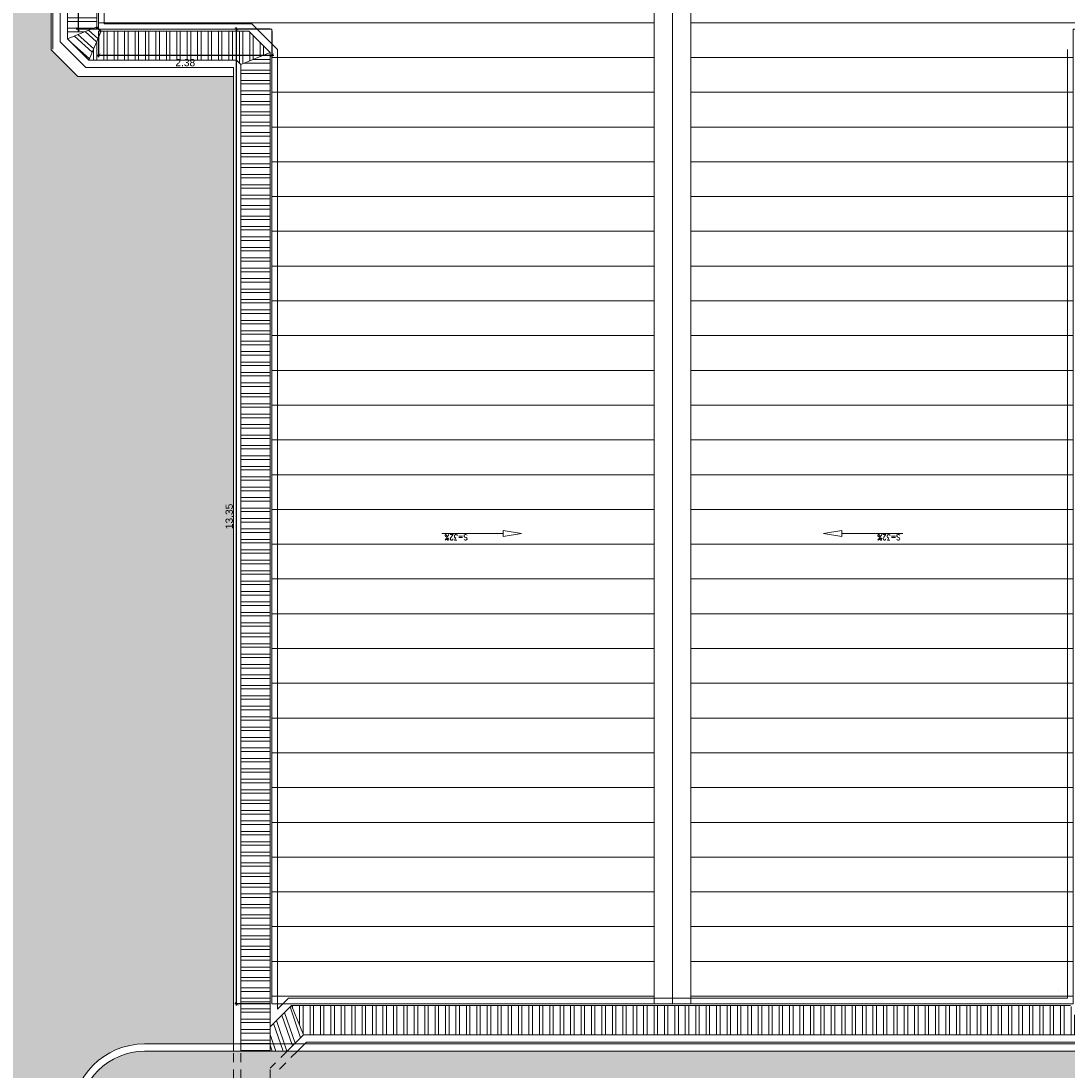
# Model space of a CAD drawing. Header units: millimetres. Extents: x -1567 to 968, y -503 to 481.
# Tile 119 of 145: x -480 to -465, y -136 to -122. Entities that reach past the tile are written whole.
import ezdxf
from ezdxf import colors
from ezdxf.entities.mleader import LeaderData, LeaderLine
from ezdxf.math import Vec2, Vec3

# ---------------------------------------------------------------- set-up
doc = ezdxf.new("R2010")
doc.units = ezdxf.units.MM
doc.linetypes.add('01 nivel$0$HIDDEN2', pattern=[0.1875, 0.125, -0.0625])
doc.linetypes.add('Dot & Dashed', pattern=[0.670277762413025, 0.352777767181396, -0.176388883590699, 0, -0.14111111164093])
doc.layers.get('0').update_dxf_attribs({"lineweight": 0})
for name, color, linetype, lineweight in [('.', 7, 'Continuous', 0), ('0_MUROS 1', 152, 'Continuous', 5), ('0_TEXTOS 4', 104, 'Continuous', 9), ('CUNETAS', 5, 'Continuous', 0)]:
    doc.layers.add(name, color=color, linetype=linetype, lineweight=lineweight)
doc.layers.add('0_PISOS', color=252, linetype='Continuous', lineweight=0, true_color=0x8a8a8a)
doc.layers.add('Hatch Jardin', color=64, linetype='Continuous', lineweight=0, true_color=0x729900)
doc.layers.add('LCOTAS', color=7, linetype='Continuous')
doc.styles.add('TEXTO PATRON', font='arial.ttf')
doc.styles.add('TIPO ROMANS', font='romans.shx')
doc.dimstyles.new('03(1-50)', dxfattribs={"dimtxt": 0.1, "dimasz": 0.05, "dimexe": 0.025, "dimexo": 0.025, "dimgap": 0.05, "dimtad": 2, "dimzin": 0, "dimdsep": 46, "dimtxsty": 'TEXTO PATRON', "dimblk": 'ARCHTICK', "dimcen": 0.05, "dimdle": 0.025, "dimazin": 0, "dimtfac": 1, "dimtofl": 0, "dimtmove": 0, "dimatfit": 3, "dimldrblk": 'ARCHTICK', "dimfxl": 1, "dimtolj": 1, "dimtzin": 0, "dimarcsym": 0})
pattern_1 = [(180, (-601.6957230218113, -202.5151609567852), (0, -0.4762500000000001), [])]

# ---------------------------------------------------------------- blocks, each defined once
blk = doc.blocks.new('DRENAJES TECHOS')
at = {"layer": '.', "lineweight": 0, "true_color": 0xc7c8ca}
h = blk.add_hatch(dxfattribs=at)
h.set_pattern_fill('ANSI32', color=9, scale=0.015, angle=135)
h.set_pattern_definition([(180, (-560.758978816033, -281.1253638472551), (0, -0.142875), []), (180, (-560.8066038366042, -281.077738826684), (0, -0.142875), [])])
h.paths.add_polyline_path([(-549.82671939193, -319.7343857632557), (-550.2267193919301, -319.7343857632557), (-550.22671939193, -340.9278693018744), (-549.8267193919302, -340.7621838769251)])
h = blk.add_hatch(dxfattribs=at)
h.set_pattern_fill('ANSI32', color=9, scale=0.015, angle=273)
h.set_pattern_definition([(318, (-71.05383910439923, -387.3542995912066), (0.0956020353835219, 0.1061768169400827), []), (318, (-71.05031417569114, -387.4215592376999), (0.0956020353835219, 0.1061768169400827), [])])
h.paths.add_polyline_path([(-550.2267193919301, -340.9278693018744), (-549.9338261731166, -341.2207625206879), (-549.7681407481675, -340.8207625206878), (-549.8267193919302, -340.7621838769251)])
h = blk.add_hatch(dxfattribs=at)
h.set_pattern_fill('ANSI32', color=9, scale=0.015, angle=45)
h.set_pattern_definition([(90, (-71.05383910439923, -387.3542995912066), (-0.142875, 0), []), (90, (-71.00621408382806, -387.3066745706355), (-0.142875, 0), [])])
h.paths.add_polyline_path([(-549.7681407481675, -340.8207625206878), (-549.9338261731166, -341.2207625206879), (-547.9098980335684, -341.2207625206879), (-547.8513193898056, -341.2793411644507), (-547.4513193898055, -341.1136557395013), (-547.7442126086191, -340.8207625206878)])
h = blk.add_hatch(dxfattribs=at)
h.set_pattern_fill('ANSI32', color=9, scale=0.015, angle=135)
h.set_pattern_definition([(180, (-560.8607141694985, -281.1253638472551), (0, -0.142875), []), (180, (-560.9083391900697, -281.077738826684), (0, -0.142875), [])])
h.paths.add_polyline_path([(-547.8513193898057, -354.7953621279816), (-547.4513193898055, -354.7953621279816), (-547.4513193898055, -341.1136557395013), (-547.8513193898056, -341.2793411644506)])
h = blk.add_hatch(dxfattribs=at)
h.set_pattern_fill('ANSI32', color=9, scale=0.015, angle=244)
h.set_pattern_definition([(289, (-560.8607141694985, -281.1253638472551), (0.1350909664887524, 0.0465155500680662), []), (289, (-560.8902393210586, -281.1858993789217), (0.1350909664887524, 0.0465155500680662), [])])
h.paths.add_polyline_path([(-547.1584325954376, -354.1703702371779), (-547.4513193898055, -354.4632570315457), (-547.4513193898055, -354.7953621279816), (-547.2177390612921, -354.7953621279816), (-546.9927471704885, -354.5703702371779)])
h = blk.add_hatch(dxfattribs=at)
h.set_pattern_fill('ANSI32', color=9, scale=0.015, angle=45)
h.set_pattern_definition([(90, (-560.8607141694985, -281.1253638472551), (-0.142875, 0), []), (90, (-560.8130891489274, -281.077738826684), (-0.142875, 0), [])])
h.paths.add_polyline_path([(-536.479498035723, -354.1703702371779), (-547.1584325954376, -354.1703702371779), (-546.9927471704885, -354.5703702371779), (-536.313812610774, -354.5703702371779)])
at = {"color": 9, "lineweight": 0, "true_color": 0xc7c8ca}
for p, q in [((-549.8267193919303, -340.7621838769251), (-549.82671939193, -319.7907692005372)), ((-547.4513193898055, -341.1136557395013), (-547.8513193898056, -341.2793411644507)), ((-547.4513193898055, -354.7953621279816), (-547.4513193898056, -341.2132594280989)), ((-546.9927471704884, -354.5703702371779), (-547.1584325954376, -354.1703702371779)), ((-547.1584325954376, -354.1703702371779), (-536.479498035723, -354.1703702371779)), ((-536.313812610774, -354.5703702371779), (-546.9927471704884, -354.5703702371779)), ((-547.8513193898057, -354.7953621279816), (-547.4513193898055, -354.7953621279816))]:
    blk.add_line(p, q, dxfattribs=at)
for points in [[(-550.4283627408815, -340.9203662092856), (-550.4284547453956, -340.9203662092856)], [(-547.4513193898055, -354.4632570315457), (-547.4513193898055, -354.7953621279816), (-547.2177390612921, -354.7953621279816), (-546.9927471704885, -354.5703702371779), (-547.1584325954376, -354.1703702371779), (-547.4513193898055, -354.4632570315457)]]:
    blk.add_lwpolyline(points, dxfattribs=at)
at = {"layer": 'CUNETAS', "color": 9, "lineweight": 0, "true_color": 0xc7c8ca}
for p, q in [((-550.3267193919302, -340.9692906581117), (-550.3267193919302, -319.6907692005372)), ((-549.7267193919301, -319.6907692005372), (-549.7267193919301, -340.7207625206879)), ((-550.2267193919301, -319.7907692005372), (-550.2267193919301, -340.9278693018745)), ((-547.7027912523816, -340.7207625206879), (-547.3513193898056, -341.072234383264)), ((-550.4283631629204, -340.8203662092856), (-550.4284547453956, -340.8203662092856)), ((-549.8267193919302, -340.7621838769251), (-549.7681407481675, -340.8207625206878)), ((-547.7442126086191, -340.8207625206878), (-547.4513193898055, -341.1136557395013)), ((-550.4283627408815, -340.9203662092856), (-550.4284547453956, -340.9203662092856)), ((-550.32671939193, -340.9692906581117), (-549.9752475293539, -341.3207625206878)), ((-550.22671939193, -340.9278693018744), (-549.9338261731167, -341.2207625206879)), ((-547.9513193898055, -341.3207625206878), (-549.9752475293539, -341.3207625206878)), ((-547.9098980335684, -341.2207625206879), (-549.9338261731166, -341.2207625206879)), ((-547.9513193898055, -354.2218356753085), (-547.9513193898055, -341.3207625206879)), ((-547.4513193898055, -354.4632570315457), (-547.4513193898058, -341.2132594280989)), ((-547.9513193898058, -354.7953621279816), (-547.9513193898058, -341.4203662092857)), ((-547.8513193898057, -354.7953621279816), (-547.8513193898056, -341.3789448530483)), ((-536.644540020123, -353.9703698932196), (-536.6436801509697, -353.9695100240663)), ((-547.1998476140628, -354.0703638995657), (-547.3513193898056, -354.2218356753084)), ((-536.7445494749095, -354.0703793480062), (-536.7445400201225, -354.0703698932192)), ((-536.7445494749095, -354.0703702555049), (-536.7445494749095, -354.0703793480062)), ((-547.1584325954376, -354.1703702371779), (-547.4513193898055, -354.4632570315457)), ((-547.1584325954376, -354.1703702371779), (-536.479498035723, -354.1703702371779)), ((-536.8453998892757, -354.1712297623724), (-536.8445403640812, -354.1703702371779)), ((-546.9927471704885, -354.5703702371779), (-547.2177390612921, -354.7953621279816)), ((-546.951325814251, -354.6703702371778), (-547.076317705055, -354.7953621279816)), ((-546.9927471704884, -354.5703702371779), (-536.5374335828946, -354.5703702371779)), ((-546.951325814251, -354.6703702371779), (-536.2723912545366, -354.6703702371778)), ((-547.9513193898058, -354.7953621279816), (-547.0763177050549, -354.7953621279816))]:
    blk.add_line(p, q, dxfattribs=at)
at = {"layer": 'CUNETAS', "color": 9, "linetype": '01 nivel$0$HIDDEN2', "lineweight": 0, "true_color": 0xc7c8ca}
for p, q in [((-547.9513193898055, -373.8453405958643), (-547.9513193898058, -354.7953621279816)), ((-547.8513193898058, -373.8453405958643), (-547.8513193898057, -354.7953621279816)), ((-547.2177390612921, -354.7953621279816), (-547.4513193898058, -355.0289424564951)), ((-547.0763177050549, -354.7953621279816), (-547.3513193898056, -355.0703638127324)), ((-547.4513193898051, -373.8453405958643), (-547.4513193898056, -355.0289424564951))]:
    blk.add_line(p, q, dxfattribs=at)
at = {"layer": 'CUNETAS', "color": 9, "lineweight": 0, "true_color": 0xc7c8ca}
for points in [[(-547.7027912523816, -340.7207625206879), (-549.7267193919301, -340.7207625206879)], [(-549.8267193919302, -340.7621838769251), (-550.2267193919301, -340.9278693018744)], [(-549.7681407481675, -340.8207625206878), (-549.9338261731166, -341.2207625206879)], [(-547.7442126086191, -340.8207625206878), (-549.7681407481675, -340.8207625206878)], [(-547.4513193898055, -354.2218356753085), (-547.4513193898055, -341.1136557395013)], [(-547.3513193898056, -354.2218356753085), (-547.3513193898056, -341.072234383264)], [(-536.5209193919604, -341.0722343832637), (-536.5209193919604, -354.0703702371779), (-547.1998475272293, -354.0703638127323)], [(-547.9098980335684, -341.2207625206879), (-547.8513193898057, -341.2793411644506), (-547.8513193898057, -354.7953621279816)]]:
    blk.add_lwpolyline(points, dxfattribs=at)
blk = doc.blocks.new('_ClosedBlank')
at = {"color": 0, "linetype": 'ByBlock', "lineweight": -2}
for p, q in [((-1, 0.1666666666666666), (0, 0)), ((-1, 0.1666666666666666), (-1, -0.1666666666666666)), ((0, 0), (-1, -0.1666666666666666))]:
    blk.add_line(p, q, dxfattribs=at)
blk = doc.blocks.new('_ARCHTICK')
at = {"color": 0, "linetype": 'ByBlock', "const_width": 0.15}
blk.add_lwpolyline([(-0.5, -0.5), (0.5, 0.5)], dxfattribs=at)
blk = doc.blocks.new('*D2983')
at = {"layer": 'Defpoints', "color": 0, "lineweight": 30, "transparency": 16777216}
for p in [(-478.7474802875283, -100.4110629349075), (-479.028032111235, -121.6410629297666), (-478.7474802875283, -121.6410629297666)]:
    blk.add_point(p, dxfattribs=at)
at = {"layer": 'LCOTAS', "color": 0, "lineweight": -2, "transparency": 16777216}
for p, q in [((-479.028032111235, -100.3860629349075), (-479.028032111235, -121.6660629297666)), ((-478.7724802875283, -100.4110629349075), (-479.0530321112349, -100.4110629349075)), ((-478.7724802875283, -121.6410629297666), (-479.0530321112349, -121.6410629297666))]:
    blk.add_line(p, q, dxfattribs=at)
at = {"layer": 'LCOTAS', "color": 0, "lineweight": -2, "transparency": 16777216, "xscale": 0.05, "yscale": 0.05, "zscale": 0.05}
for p, rotation in [((-479.028032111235, -100.4110629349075), 90), ((-479.028032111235, -121.6410629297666), 270)]:
    blk.add_blockref('_ARCHTICK', p, dxfattribs=dict(at, rotation=rotation))
at = {"layer": 'LCOTAS', "color": 0, "lineweight": 30, "transparency": 16777216, "insert": (-479.129123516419, -111.0260629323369), "char_height": 0.1, "attachment_point": 5, "rotation": 90, "style": 'TEXTO PATRON'}
blk.add_mtext('\\A1;21.23', dxfattribs=at)
blk = doc.blocks.new('*D2984')
at = {"layer": 'Defpoints', "color": 0, "lineweight": 30, "transparency": 16777216}
for p in [(-478.7474802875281, -121.6410629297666), (-476.3724802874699, -121.6410629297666), (-476.3724802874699, -121.9981522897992)]:
    blk.add_point(p, dxfattribs=at)
at = {"layer": 'LCOTAS', "color": 0, "lineweight": -2, "transparency": 16777216}
for p, q in [((-478.7474802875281, -121.6660629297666), (-478.7474802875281, -122.0231522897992)), ((-476.3724802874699, -121.6660629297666), (-476.3724802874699, -122.0231522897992)), ((-478.772480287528, -121.9981522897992), (-476.3474802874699, -121.9981522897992))]:
    blk.add_line(p, q, dxfattribs=at)
at = {"layer": 'LCOTAS', "color": 0, "lineweight": -2, "transparency": 16777216, "xscale": 0.05, "yscale": 0.05, "zscale": 0.05, "rotation": 180}
blk.add_blockref('_ARCHTICK', (-478.7474802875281, -121.9981522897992), dxfattribs=at)
at = {"layer": 'LCOTAS', "color": 0, "lineweight": -2, "transparency": 16777216, "xscale": 0.05, "yscale": 0.05, "zscale": 0.05}
blk.add_blockref('_ARCHTICK', (-476.3724802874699, -121.9981522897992), dxfattribs=at)
at = {"layer": 'LCOTAS', "color": 0, "lineweight": 30, "transparency": 16777216, "insert": (-477.559980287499, -122.0992436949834), "char_height": 0.1, "attachment_point": 5, "style": 'TEXTO PATRON'}
blk.add_mtext('\\A1;2.38', dxfattribs=at)
blk = doc.blocks.new('*D2985')
at = {"layer": 'Defpoints', "color": 0, "lineweight": 30, "transparency": 16777216}
for p in [(-476.8560589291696, -121.6410629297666), (-476.3724802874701, -121.6410629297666), (-476.3724802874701, -134.9910629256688)]:
    blk.add_point(p, dxfattribs=at)
at = {"layer": 'LCOTAS', "color": 0, "lineweight": -2, "transparency": 16777216}
for p, q in [((-476.3974802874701, -121.6410629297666), (-476.8810589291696, -121.6410629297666)), ((-476.8560589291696, -135.0160629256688), (-476.8560589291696, -121.6160629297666)), ((-476.3974802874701, -134.9910629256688), (-476.8810589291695, -134.9910629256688))]:
    blk.add_line(p, q, dxfattribs=at)
at = {"layer": 'LCOTAS', "color": 0, "lineweight": -2, "transparency": 16777216, "xscale": 0.05, "yscale": 0.05, "zscale": 0.05}
for p, rotation in [((-476.8560589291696, -121.6410629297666), 90), ((-476.8560589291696, -134.9910629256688), 270)]:
    blk.add_blockref('_ARCHTICK', p, dxfattribs=dict(at, rotation=rotation))
at = {"layer": 'LCOTAS', "color": 0, "lineweight": 30, "transparency": 16777216, "insert": (-476.9571503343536, -128.3160629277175), "char_height": 0.1, "attachment_point": 5, "rotation": 90, "style": 'TEXTO PATRON'}
blk.add_mtext('\\A1;13.35', dxfattribs=at)
blk = doc.blocks.new('TECHO SUM')
at = {"lineweight": 0, "true_color": 0x636466}
h = blk.add_hatch(dxfattribs=at)
h.set_pattern_fill('ANSI31', color=251, scale=0.15, angle=135)
h.set_pattern_definition(pattern_1)
h.paths.add_polyline_path([(-619.0344173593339, -153.2389001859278), (-619.0344173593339, -174.4689001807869), (-616.6594173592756, -174.4689001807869), (-616.6594173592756, -187.8189001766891), (-611.4194173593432, -187.8189001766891), (-611.4194173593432, -153.2389001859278)])
h = blk.add_hatch(dxfattribs=at)
h.set_pattern_fill('ANSI31', color=251, scale=0.15, angle=135)
h.set_pattern_definition(pattern_1)
h.paths.add_polyline_path([(-603.3044173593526, -153.2389001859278), (-603.3044173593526, -174.4689001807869), (-605.6794173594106, -174.4689001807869), (-605.6794173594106, -187.8189001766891), (-610.9194173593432, -187.8189001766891), (-610.9194173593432, -153.2389001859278)])
at = {"color": 18, "lineweight": 5, "true_color": 0x000000}
blk.add_lwpolyline([(-603.3044173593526, -153.2389001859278), (-603.3044173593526, -174.4689001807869), (-605.6794173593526, -174.4689001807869), (-605.6794173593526, -187.8189001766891), (-616.6594173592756, -187.8189001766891), (-616.6594173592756, -174.4689001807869), (-619.0344173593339, -174.4689001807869), (-619.0344173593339, -153.2389001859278), (-603.3044173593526, -153.2389001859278)], dxfattribs=at)
at = {"layer": '0_MUROS 1', "lineweight": 5}
for points in [[(-611.1694173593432, -187.8189001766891), (-611.4194173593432, -187.8189001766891), (-611.4194173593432, -153.2389001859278), (-611.1694173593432, -153.2389001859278)], [(-610.9194173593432, -187.8189001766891), (-611.1694173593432, -187.8189001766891), (-611.1694173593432, -153.2389001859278), (-610.9194173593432, -153.2389001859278)]]:
    blk.add_lwpolyline(points, close=True, dxfattribs=at)
at = {"layer": '0_TEXTOS 4', "linetype": 'Dot & Dashed', "ltscale": 0.5}
ml = blk.add_multileader_mtext('Standard', dxfattribs=at)
ml.set_content('{\\W0.85;S=32% }', color=256, style='TIPO ROMANS')
ml.set_leader_properties()
ml.set_arrow_properties(name='CLOSEDBLANK')
ml.build(insert=Vec2(0, 0))
ml.multileader.update_dxf_attribs({"text_left_attachment_type": 6, "text_right_attachment_type": 6, "dogleg_length": 0.1, "arrow_head_size": 0.25})
ctx = ml.context
ctx.base_point, ctx.char_height, ctx.arrow_head_size, ctx.landing_gap_size, ctx.plane_origin, ctx.plane_x_axis, ctx.plane_y_axis = Vec3(-613.9516520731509, -181.3764501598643), 0.075, 0.25, 0.025, Vec3(-612.9698307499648, -179.0684417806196), Vec3(-1, 1e-16), Vec3(-1e-16, -1)
ctx.left_attachment, ctx.right_attachment = 6, 6
notes = []
notes.append((ctx, [(0, (1, 1, 0), (-613.851652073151, -181.3764501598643), (-1, 1e-16), 0.1, [(0, [(-613.2385519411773, -181.3764501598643)], 0, [])])]))
ctx.mtext.insert, ctx.mtext.text_direction, ctx.mtext.rotation, ctx.mtext.width, ctx.mtext.defined_height, ctx.mtext.line_spacing_style, ctx.mtext.flow_direction = Vec3(-613.976652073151, -181.4664501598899), Vec3(-1, 1e-16), 3.141592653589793, 1.144309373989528, 0.2852445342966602, 2, 5
ml = blk.add_multileader_mtext('Standard', dxfattribs=at)
ml.set_content('{\\W0.85;S=32% }', color=256, style='TIPO ROMANS')
ml.set_leader_properties()
ml.set_arrow_properties(name='CLOSEDBLANK')
ml.build(insert=Vec2(0, 0))
ml.multileader.update_dxf_attribs({"text_left_attachment_type": 6, "text_right_attachment_type": 6, "dogleg_length": 0.1, "arrow_head_size": 0.25})
ctx = ml.context
ctx.base_point, ctx.char_height, ctx.arrow_head_size, ctx.landing_gap_size, ctx.plane_origin, ctx.plane_x_axis, ctx.plane_y_axis = Vec3(-608.0214683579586, -181.3764501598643), 0.075, 0.25, 0.025, Vec3(-609.369003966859, -179.0684417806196), Vec3(-1, 0), Vec3(0, -1)
ctx.left_attachment, ctx.right_attachment, ctx.text_align_type = 6, 6, 2
notes.append((ctx, [(0, (1, 1, 0), (-608.4871826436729, -181.3764501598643), (1, 0), 0.1, [(0, [(-609.1002827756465, -181.3764501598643)], 0, [])])]))
ctx.mtext.insert, ctx.mtext.text_direction, ctx.mtext.rotation, ctx.mtext.width, ctx.mtext.defined_height, ctx.mtext.alignment, ctx.mtext.line_spacing_style, ctx.mtext.flow_direction = Vec3(-608.3621826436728, -181.4664501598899), Vec3(-1, 0), 3.141592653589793, 1.144309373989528, 0.2852445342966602, 3, 2, 5
for ctx, leaders in notes:
    for number, flags, end, landing, length, lines in leaders:
        leader = LeaderData()
        leader.index, (leader.has_last_leader_line, leader.has_dogleg_vector, leader.attachment_direction) = number, flags
        leader.last_leader_point, leader.dogleg_vector, leader.dogleg_length = Vec3(end), Vec3(landing), length
        for number, points, colour, breaks in lines:
            line = LeaderLine()
            line.index, line.vertices, line.color, line.breaks = number, Vec3.list(points), colors.encode_raw_color(colour), breaks
            leader.lines.append(line)
        ctx.leaders.append(leader)

msp = doc.modelspace()

# ---------------------------------------------------------------- hatches: boundary and pattern name
at = {"layer": '.', "true_color": 0x636466, "transparency": 33554559}
h = msp.add_hatch(dxfattribs=at)
h.set_pattern_fill('AR-SAND', color=251, scale=0.0087, angle=-90.00000000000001)
h.set_pattern_definition([(307.5, (-347735.5681414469, -9281814.340327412), (0.4257895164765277, 0.0139202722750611), [0, -0.3358895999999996, 0, -0.3756659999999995, 0, -0.3590924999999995]), (277.5, (-347735.5681414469, -9281814.340327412), (0.6236378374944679, -0.3910852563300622), [0, -0.1812035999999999, 0, -0.3027425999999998, 0, -0.1160144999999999]), (237.5, (-347735.5681414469, -9281814.06852201), (0.0012503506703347, -0.6881633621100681), [0, -0.1104899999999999, 0, -0.3977639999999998, 0, -0.5193029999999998]), (227.5, (-347735.5681414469, -9281814.06852201), (0.193948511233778, -0.6642941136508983), [0, -0.0552449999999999, 0, -0.2607563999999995, 0, -0.2983229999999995])])
edge = h.paths.add_edge_path()
edge.add_line((-476.8973786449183, -122.2910662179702), (-479.0334991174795, -122.2910666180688))
edge.add_line((-479.0334991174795, -122.2910666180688), (-479.399522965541, -121.9250427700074))
edge.add_line((-479.399522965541, -121.9250427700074), (-479.3995956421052, -109.443373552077))
edge.add_line((-479.3995956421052, -109.443373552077), (-479.3996095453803, -109.4433751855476))
edge.add_line((-479.3996095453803, -109.4433751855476), (-479.3996308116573, -96.37145581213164))
edge.add_line((-479.3996308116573, -96.37145581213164), (-484.6608162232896, -96.37145581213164))
edge.add_line((-484.6608162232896, -96.37145581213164), (-485.0122880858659, -96.01998394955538))
edge.add_line((-485.0122880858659, -96.01998394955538), (-485.0122880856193, -84.7860658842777))
edge.add_line((-485.0122880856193, -84.7860658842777), (-485.0122880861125, -55.2910529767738))
edge.add_line((-485.0122880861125, -55.2910529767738), (-477.6986459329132, -55.29106244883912))
edge.add_line((-477.6986459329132, -55.29106244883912), (-477.6986459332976, -47.39669108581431))
edge.add_line((-477.6986459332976, -47.39669108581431), (-489.831846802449, -47.39669108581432))
edge.add_line((-489.831846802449, -47.39669108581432), (-489.8318891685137, -95.61606425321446))
edge.add_line((-489.8318891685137, -95.61606425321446), (-493.8339757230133, -95.6160642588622))
edge.add_line((-493.8339757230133, -95.6160642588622), (-493.8339757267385, -100.0660642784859))
edge.add_line((-493.8339757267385, -100.0660642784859), (-498.033960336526, -100.0660643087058))
edge.add_line((-498.033960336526, -100.0660643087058), (-498.033960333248, -105.4356513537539))
edge.add_line((-498.033960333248, -105.4356513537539), (-488.3063078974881, -105.4356513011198))
edge.add_arc((-488.3063078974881, -107.9356468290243), 2.499995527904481, 0.03456154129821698, 90, ccw=False)
edge.add_line((-485.8063128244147, -107.9341388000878), (-485.8063171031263, -122.8732217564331))
edge.add_line((-485.8063171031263, -122.8732217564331), (-485.8063221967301, -124.6749303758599))
edge.add_arc((-486.8053598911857, -124.6741916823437), 0.9990379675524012, 269.9461821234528, 359.9576352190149, ccw=False)
edge.add_line((-486.8062982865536, -125.673229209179), (-494.5477022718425, -125.6734598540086))
edge.add_line((-494.5477022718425, -125.6734598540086), (-494.5477022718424, -137.6734598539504))
edge.add_line((-494.5477022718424, -137.6734598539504), (-486.8062982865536, -137.6734598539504))
edge.add_arc((-486.8057714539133, -138.6729351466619), 0.9994754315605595, -0.03008570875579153, 90.0302011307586, ccw=False)
edge.add_line((-485.8062961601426, -138.6734599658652), (-485.8062938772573, -141.1510410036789))
edge.add_line((-485.8062938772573, -141.1510410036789), (-479.1462766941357, -141.1510410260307))
edge.add_line((-479.1462766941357, -141.1510410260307), (-479.113617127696, -136.4680936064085))
edge.add_arc((-478.1162829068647, -136.5410624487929), 0.9999999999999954, 90, 175.8154742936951, ccw=False)
edge.add_line((-478.1162829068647, -135.5410624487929), (-476.8975814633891, -135.5410628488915))
edge.add_line((-476.8975814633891, -135.5410628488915), (-476.8973786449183, -122.2910662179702))
at = {"layer": 'Hatch Jardin', "lineweight": 0, "true_color": 0x136734, "transparency": 33554597}
h = msp.add_hatch(dxfattribs=at)
h.set_pattern_fill('AR-SAND', color=116, scale=0.0034, angle=304.2117042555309, style=0)
h.set_pattern_definition([(341.7117042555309, (-28.12582476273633, -178.5749966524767), (0.1345488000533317, 0.0980578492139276), [0, -0.1312671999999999, 0, -0.1468119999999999, 0, -0.1403349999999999]), (311.7117042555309, (-28.12582476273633, -178.5749966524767), (0.2874820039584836, 0.010640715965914), [0, -0.0708152, 0, -0.1183132, 0, -0.045339]), (271.7117042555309, (-28.18554877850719, -178.4871540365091), (0.1516147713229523, -0.2221272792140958), [0, -0.04318, 0, -0.1554479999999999, 0, -0.2029459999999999]), (261.7117042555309, (-28.18554877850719, -178.4871540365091), (0.2086465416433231, -0.1720714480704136), [0, -0.02159, 0, -0.1019048, 0, -0.116586])])
edge = h.paths.add_edge_path()
edge.add_line((-459.3717007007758, -139.1910624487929), (-479.0162829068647, -139.1910624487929))
edge.add_line((-479.0162829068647, -139.1910624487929), (-479.0162829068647, -136.5410625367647))
edge.add_arc((-478.1162829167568, -136.5410625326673), 0.8999999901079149, 89.99879374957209, 180.0000002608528, ccw=False)
edge.add_line((-478.1162639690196, -135.6410625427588), (-460.2707120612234, -135.6410625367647))
edge.add_arc((-460.2717057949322, -136.5410619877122), 0.8999999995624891, 0.026811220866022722, 89.93673693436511, ccw=False)
edge.add_line((-459.371705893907, -136.5406408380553), (-459.3717007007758, -139.1910624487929))

# ---------------------------------------------------------------- linework, layer by layer
at = {"color": 252, "true_color": 0x939598}
for points in [[(-460.2706560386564, -135.5410624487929), (-478.1162829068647, -135.5410624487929)], [(-478.1162829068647, -135.6410625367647), (-460.2707120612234, -135.6410625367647)]]:
    msp.add_lwpolyline(points, dxfattribs=at)
for centre, radius in [((-478.1162829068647, -136.5410624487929), 1), ((-478.1162829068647, -136.5410625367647), 0.9)]:
    msp.add_arc(centre, radius, 90, 180, dxfattribs=at)
at = {"layer": '0_PISOS'}
for p, q in [((-479.3996308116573, -96.37145581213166), (-479.399522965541, -121.9250427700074)), ((-479.3746307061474, -96.39645581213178), (-479.3745230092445, -121.9146873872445)), ((-479.399522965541, -121.9250427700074), (-479.0334991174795, -122.2910666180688)), ((-479.0334991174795, -122.2910666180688), (-476.8974802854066, -122.2910666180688))]:
    msp.add_line(p, q, dxfattribs=at)

# ---------------------------------------------------------------- block references
at = {"lineweight": 0}
for name, p in [('DRENAJES TECHOS', (71.05383910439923, 219.1542995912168)), ('TECHO SUM', (140.2869370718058, 52.82783725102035))]:
    msp.add_blockref(name, p, dxfattribs=at)

# ---------------------------------------------------------------- dimensions: what is measured, and where the dimension line sits
at = {"layer": 'LCOTAS', "color": 5, "lineweight": 30}
for base, p1, p2, picture, middle in [((-479.028032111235, -121.6410629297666), (-478.7474802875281, -100.4110629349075), (-478.7474802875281, -121.6410629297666), '*D2983', (-479.129123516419, -111.0260629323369)), ((-476.8560589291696, -121.6410629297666), (-476.3724802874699, -134.9910629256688), (-476.3724802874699, -121.6410629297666), '*D2985', (-476.9571503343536, -128.3160629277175))]:
    dim = msp.add_linear_dim(base=base, p1=p1, p2=p2, angle=90, dimstyle='03(1-50)', override={"dimzin": 1}, dxfattribs=at)
    dim.commit()
    dim.dimension.update_dxf_attribs({"geometry": picture, "text_midpoint": middle})
dim = msp.add_linear_dim(base=(-476.3724802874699, -121.9981522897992), p1=(-478.7474802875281, -121.6410629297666), p2=(-476.3724802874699, -121.6410629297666), dimstyle='03(1-50)', override={"dimzin": 1}, dxfattribs=at)
dim.commit()
dim.dimension.update_dxf_attribs({"geometry": '*D2984', "text_midpoint": (-477.559980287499, -122.0992436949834)})

doc.saveas('drawing.dxf')
